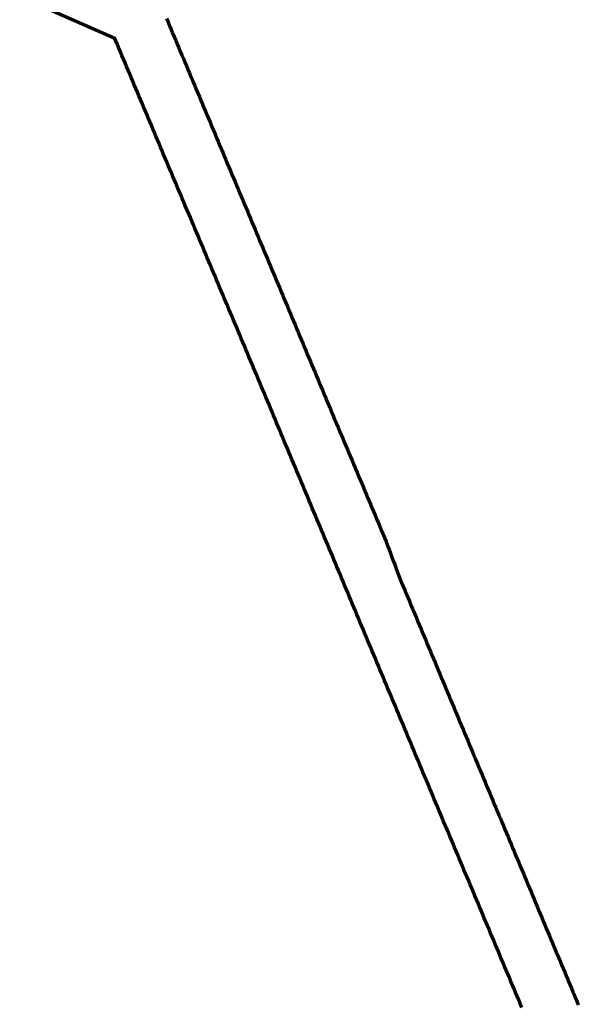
# Model space of a CAD drawing. Header units: metres. Extents: x 98902 to 136161, y 449037 to 499677.
# Tile 10 of 200: x 127984 to 128827, y 461697 to 463184. Entities that reach past the tile are written whole.
import ezdxf

# ---------------------------------------------------------------- set-up
doc = ezdxf.new("R2010")
doc.units = ezdxf.units.M
doc.layers.add('B-WE-OG-INFO_EIS VOORZORGSMAATREGEL-GV', color=7, linetype='Continuous', lineweight=70, true_color=0xfa194b)

msp = doc.modelspace()

# ---------------------------------------------------------------- linework, layer by layer
at = {"layer": 'B-WE-OG-INFO_EIS VOORZORGSMAATREGEL-GV', "flags": 128}
for points in [[(128741.8, 461692.5), (128739.4, 461698.1), (128739.4, 461698.1), (128737, 461703.7), (128734.7, 461709.3), (128734.7, 461709.3), (128732.3, 461714.9), (128732.3, 461715), (128730, 461720.6), (128727.6, 461726.2), (128725.2, 461731.8), (128725.2, 461731.8), (128722.9, 461737.4), (128720.5, 461743), (128718.2, 461748.7), (128718.2, 461748.7), (128715.8, 461754.3), (128713.4, 461759.9), (128711.1, 461765.5), (128711.1, 461765.5), (128708.7, 461771.1), (128708.7, 461771.1), (128706.4, 461776.8), (128704, 461782.4), (128701.6, 461788), (128701.6, 461788), (128699.3, 461793.6), (128696.9, 461799.2), (128694.5, 461804.8), (128694.5, 461804.8), (128692.2, 461810.5), (128689.8, 461816.1), (128687.5, 461821.7), (128687.5, 461821.7), (128685.1, 461827.3), (128685.1, 461827.3), (128682.7, 461832.9), (128680.4, 461838.6), (128678, 461844.2), (128678, 461844.2), (128675.7, 461849.8), (128673.3, 461855.4), (128670.9, 461861), (128670.9, 461861), (128668.6, 461866.7), (128668.6, 461866.7), (128666.2, 461872.3), (128663.9, 461877.9), (128661.5, 461883.5), (128661.5, 461883.5), (128659.1, 461889.1), (128659.1, 461889.1), (128656.8, 461894.7), (128656.8, 461894.8), (128654.4, 461900.4), (128654.4, 461900.4), (128652.1, 461906), (128649.7, 461911.6), (128647.3, 461917.2), (128645, 461922.8), (128642.6, 461928.5), (128640.2, 461934.1), (128637.9, 461939.7), (128637.9, 461939.7), (128635.5, 461945.3), (128635.5, 461945.3), (128633.2, 461950.9), (128630.8, 461956.6), (128628.4, 461962.2), (128626.1, 461967.8), (128623.7, 461973.4), (128621.4, 461979), (128619, 461984.6), (128616.6, 461990.3), (128614.3, 461995.9), (128611.9, 462001.5), (128609.6, 462007.1), (128609.6, 462007.1), (128607.2, 462012.7), (128604.8, 462018.4), (128602.5, 462024), (128600.1, 462029.6), (128600.1, 462029.6), (128597.8, 462035.2), (128597.8, 462035.2), (128597.7, 462035.2), (128597.2, 462036.6), (128597.2, 462036.6), (128597.2, 462036.6), (128594.8, 462042.2), (128592.5, 462047.7), (128592.5, 462047.7), (128590.2, 462053.3), (128587.9, 462058.8), (128585.6, 462064.3), (128583.2, 462069.9), (128583.2, 462069.9), (128580.9, 462075.4), (128578.6, 462081), (128576.3, 462086.5), (128574, 462092), (128574, 462092), (128571.6, 462097.6), (128571.6, 462097.6), (128569.3, 462103.1), (128569.3, 462103.1), (128567, 462108.7), (128564.7, 462114.2), (128562.4, 462119.7), (128562.4, 462119.7), (128560, 462125.3), (128557.7, 462130.8), (128557.7, 462130.8), (128555.4, 462136.3), (128553.1, 462141.9), (128553.1, 462141.9), (128550.8, 462147.4), (128548.4, 462153), (128548.4, 462153), (128546.1, 462158.5), (128543.8, 462164), (128543.8, 462164), (128541.5, 462169.6), (128539.2, 462175.1), (128539.2, 462175.1), (128536.9, 462180.7), (128534.5, 462186.2), (128534.5, 462186.2), (128532.2, 462191.7), (128529.9, 462197.3), (128529.9, 462197.3), (128527.6, 462202.8), (128525.3, 462208.4), (128522.9, 462213.9), (128522.9, 462213.9), (128520.6, 462219.4), (128520.6, 462219.4), (128518.3, 462225), (128518.3, 462225), (128516, 462230.5), (128516, 462230.5), (128513.7, 462236.1), (128511.3, 462241.6), (128509, 462247.1), (128506.7, 462252.7), (128504.4, 462258.2), (128502.1, 462263.8), (128499.7, 462269.3), (128499.7, 462269.3), (128497.4, 462274.8), (128495.1, 462280.4), (128495.1, 462280.4), (128492.8, 462285.9), (128492.8, 462285.9), (128490.5, 462291.5), (128490.5, 462291.5), (128488.1, 462297), (128485.8, 462302.5), (128485.8, 462302.5), (128483.5, 462308.1), (128481.2, 462313.6), (128481.2, 462313.6), (128478.9, 462319.2), (128476.5, 462324.7), (128476.5, 462324.7), (128474.2, 462330.2), (128471.9, 462335.8), (128469.6, 462341.3), (128467.3, 462346.8), (128467.3, 462346.9), (128464.9, 462352.4), (128462.6, 462357.9), (128462.6, 462357.9), (128460.3, 462363.5), (128460.3, 462363.5), (128458, 462369), (128458, 462369), (128455.7, 462374.5), (128453.4, 462380.1), (128453.4, 462380.1), (128451, 462385.6), (128451, 462385.6), (128448.7, 462391.2), (128446.4, 462396.7), (128444.1, 462402.2), (128441.8, 462407.8), (128441.8, 462407.8), (128439.4, 462413.3), (128437.1, 462418.9), (128437.1, 462418.9), (128434.8, 462424.4), (128432.5, 462429.9), (128432.5, 462429.9), (128430.2, 462435.5), (128427.8, 462441), (128427.8, 462441), (128425.5, 462446.6), (128423.2, 462452.1), (128423.2, 462452.1), (128420.9, 462457.6), (128418.6, 462463.2), (128418.6, 462463.2), (128418.6, 462463.2), (128418, 462464.6), (128418, 462464.6), (128418, 462464.6), (128415.7, 462470.1), (128415.7, 462470.1), (128413.3, 462475.7), (128411, 462481.2), (128411, 462481.2), (128408.7, 462486.7), (128408.7, 462486.7), (128406.4, 462492.3), (128406.4, 462492.3), (128404.1, 462497.8), (128404.1, 462497.8), (128401.8, 462503.3), (128399.4, 462508.9), (128399.4, 462508.9), (128397.1, 462514.4), (128394.8, 462520), (128392.5, 462525.5), (128390.2, 462531), (128387.9, 462536.6), (128387.9, 462536.6), (128385.5, 462542.1), (128383.2, 462547.7), (128380.9, 462553.2), (128378.6, 462558.7), (128378.6, 462558.7), (128376.3, 462564.3), (128374, 462569.8), (128374, 462569.8), (128371.6, 462575.4), (128371.6, 462575.4), (128369.3, 462580.9), (128369.3, 462580.9), (128367, 462586.4), (128367, 462586.4), (128364.7, 462592), (128362.4, 462597.5), (128360.1, 462603.1), (128360.1, 462603.1), (128357.7, 462608.6), (128357.7, 462608.6), (128355.4, 462614.1), (128353.1, 462619.7), (128350.8, 462625.2), (128350.8, 462625.2), (128348.5, 462630.7), (128346.2, 462636.3), (128343.8, 462641.8), (128341.5, 462647.4), (128341.5, 462647.4), (128339.2, 462652.9), (128339.2, 462652.9), (128336.9, 462658.4), (128336.9, 462658.4), (128334.6, 462663.9), (128332.2, 462669.4), (128332.2, 462669.4), (128329.9, 462675), (128329.9, 462675), (128327.6, 462680.5), (128325.3, 462686), (128322.9, 462691.6), (128320.6, 462697.1), (128318.3, 462702.6), (128315.9, 462708.2), (128315.9, 462708.2), (128313.6, 462713.7), (128311.3, 462719.2), (128308.9, 462724.8), (128306.6, 462730.3), (128304.3, 462735.8), (128302, 462741.4), (128299.6, 462746.9), (128297.3, 462752.4), (128295, 462758), (128292.6, 462763.5), (128290.3, 462769), (128288, 462774.6), (128285.6, 462780.1), (128283.3, 462785.6), (128281, 462791.2), (128278.6, 462796.7), (128276.3, 462802.2), (128274, 462807.8), (128271.7, 462813.3), (128269.3, 462818.8), (128269.3, 462818.8), (128267, 462824.4), (128264.7, 462829.9), (128264.7, 462829.9), (128262.3, 462835.5), (128260, 462841), (128257.7, 462846.5), (128255.3, 462852.1), (128253, 462857.6), (128250.7, 462863.1), (128248.4, 462868.7), (128248.3, 462868.7), (128246, 462874.2), (128243.7, 462879.7), (128241.4, 462885.3), (128239, 462890.8), (128239, 462890.8), (128238.4, 462892.2), (128238.4, 462892.2), (128236.1, 462897.7), (128233.8, 462903.2), (128233.8, 462903.2), (128231.5, 462908.8), (128229.1, 462914.3), (128226.8, 462919.9), (128226.8, 462919.9), (128224.5, 462925.4), (128222.1, 462930.9), (128219.8, 462936.5), (128217.5, 462942), (128215.1, 462947.5), (128215.1, 462947.5), (128212.8, 462953.1), (128210.5, 462958.6), (128208.1, 462964.1), (128205.8, 462969.7), (128203.5, 462975.2), (128201.1, 462980.8), (128198.8, 462986.3), (128198.8, 462986.3), (128196.5, 462991.8), (128194.1, 462997.4), (128191.8, 463002.9), (128191.8, 463002.9), (128189.5, 463008.4), (128187.1, 463014), (128184.8, 463019.5), (128184.8, 463019.5), (128182.5, 463025), (128180.2, 463030.6), (128177.8, 463036.1), (128177.8, 463036.1), (128175.5, 463041.7), (128173.2, 463047.2), (128170.8, 463052.7), (128170.8, 463052.7), (128168.5, 463058.3), (128166.2, 463063.8), (128166.2, 463063.8), (128163.8, 463069.3), (128161.5, 463074.9), (128161.5, 463074.9), (128159.2, 463080.4), (128156.8, 463086), (128156.8, 463086), (128154.5, 463091.5), (128152.2, 463097), (128149.8, 463102.6), (128149.8, 463102.6), (128147.5, 463108.1), (128145.2, 463113.6), (128142.8, 463119.2), (128142.8, 463119.2), (128140.5, 463124.7), (128138.2, 463130.2), (128135.9, 463135.8), (128135.9, 463135.8), (128133.5, 463141.3), (128131.2, 463146.9), (128131.2, 463146.9), (128128.9, 463152.4), (128128.9, 463152.4), (128127.4, 463155.8), (127983.8, 463219.1)], [(128205.4, 463185.9), (128207.7, 463180.4), (128207.7, 463180.4), (128210, 463174.9), (128212.3, 463169.4), (128214.6, 463163.9), (128214.6, 463163.9), (128217, 463158.4), (128217, 463158.4), (128219.3, 463152.9), (128221.6, 463147.4), (128221.6, 463147.4), (128223.9, 463141.9), (128226.2, 463136.4), (128228.5, 463130.9), (128230.8, 463125.4), (128233.1, 463119.9), (128235.4, 463114.4), (128237.7, 463108.9), (128240, 463103.4), (128242.3, 463097.9), (128243.4, 463095.3), (128243.4, 463095.3), (128245.7, 463089.8), (128245.7, 463089.8), (128248, 463084.3), (128250.3, 463078.8), (128250.4, 463078.8), (128252.7, 463073.3), (128252.7, 463073.3), (128255, 463067.8), (128257.3, 463062.3), (128257.3, 463062.3), (128259.6, 463056.8), (128261.9, 463051.3), (128261.9, 463051.3), (128264.2, 463045.8), (128264.2, 463045.8), (128266.5, 463040.3), (128268.8, 463034.8), (128271.1, 463029.3), (128271.1, 463029.3), (128271.7, 463027.9), (128271.7, 463027.9), (128271.7, 463027.9), (128274, 463022.4), (128274, 463022.4), (128276.3, 463016.8), (128276.3, 463016.8), (128278.7, 463011.3), (128278.7, 463011.3), (128281, 463005.8), (128283.3, 463000.2), (128285.6, 462994.7), (128285.6, 462994.7), (128287.9, 462989.1), (128290.3, 462983.6), (128290.3, 462983.6), (128292.6, 462978.1), (128294.9, 462972.5), (128297.2, 462967), (128299.6, 462961.4), (128299.6, 462961.4), (128301.9, 462955.9), (128301.9, 462955.9), (128304.2, 462950.4), (128306.5, 462944.8), (128308.8, 462939.3), (128311.2, 462933.7), (128313.5, 462928.2), (128315.8, 462922.7), (128315.8, 462922.7), (128318.1, 462917.1), (128320.4, 462911.6), (128322.8, 462906), (128325.1, 462900.5), (128325.1, 462900.5), (128327.4, 462895), (128327.4, 462895), (128329.7, 462889.4), (128329.7, 462889.4), (128332.1, 462883.9), (128332.1, 462883.9), (128334.4, 462878.3), (128336.7, 462872.8), (128339, 462867.3), (128341.3, 462861.7), (128341.3, 462861.7), (128343.7, 462856.2), (128346, 462850.6), (128348.3, 462845.1), (128350.6, 462839.6), (128350.6, 462839.6), (128352.9, 462834), (128355.3, 462828.5), (128357.6, 462822.9), (128357.6, 462822.9), (128359.9, 462817.4), (128362.2, 462811.9), (128364.6, 462806.3), (128366.9, 462800.8), (128366.9, 462800.8), (128369.2, 462795.2), (128371.5, 462789.7), (128373.8, 462784.2), (128376.2, 462778.6), (128378.5, 462773.1), (128380.8, 462767.5), (128383.1, 462762), (128385.4, 462756.5), (128387.8, 462750.9), (128390.1, 462745.4), (128390.1, 462745.4), (128392.4, 462739.8), (128392.4, 462739.8), (128394.7, 462734.3), (128394.7, 462734.3), (128397.1, 462728.8), (128397.1, 462728.8), (128399.4, 462723.2), (128401.7, 462717.7), (128404, 462712.1), (128406.3, 462706.6), (128408.7, 462701.1), (128408.7, 462701.1), (128411, 462695.5), (128411, 462695.5), (128413.3, 462690), (128415.6, 462684.4), (128415.6, 462684.4), (128417.9, 462678.9), (128417.9, 462678.9), (128420.3, 462673.4), (128422.6, 462667.8), (128424.9, 462662.3), (128427.2, 462656.7), (128427.2, 462656.7), (128429.6, 462651.2), (128431.9, 462645.7), (128431.9, 462645.7), (128434.2, 462640.1), (128436.5, 462634.6), (128438.8, 462629), (128441.2, 462623.5), (128443.5, 462618), (128443.5, 462618), (128445.8, 462612.4), (128448.1, 462606.9), (128450.4, 462601.3), (128452.8, 462595.8), (128455.1, 462590.3), (128457.4, 462584.7), (128457.4, 462584.7), (128459.7, 462579.2), (128459.7, 462579.2), (128459.8, 462579.1), (128462.1, 462573.6), (128462.1, 462573.6), (128462.1, 462573.6), (128464.4, 462568.1), (128466.7, 462562.7), (128466.7, 462562.7), (128469, 462557.2), (128471.3, 462551.6), (128471.3, 462551.6), (128473.7, 462546.1), (128476, 462540.6), (128476, 462540.6), (128478.4, 462535), (128480.7, 462529.5), (128483.1, 462524), (128485.4, 462518.4), (128487.8, 462512.9), (128490.1, 462507.4), (128490.1, 462507.4), (128490.1, 462507.3), (128490.7, 462506), (128490.7, 462505.9), (128490.7, 462505.9), (128493.1, 462500.3), (128495.4, 462494.7), (128497.8, 462489.1), (128500.1, 462483.5), (128502.5, 462477.9), (128502.5, 462477.9), (128504.9, 462472.2), (128507.2, 462466.6), (128508.4, 462463.8), (128508.4, 462463.8), (128510.7, 462458.2), (128513.1, 462452.6), (128513.1, 462452.6), (128515.4, 462447), (128515.4, 462447), (128517.8, 462441.4), (128520.1, 462435.8), (128520.2, 462435.8), (128522.5, 462430.2), (128524.9, 462424.6), (128527.2, 462419), (128528.4, 462416.1), (128529.6, 462413.3), (128531.9, 462407.7), (128531.9, 462407.7), (128531.9, 462407.7), (128534.3, 462402), (128534.3, 462401.9), (128534.4, 462401.7), (128536.7, 462396.1), (128536.7, 462395.9), (128536.9, 462395.7), (128539.1, 462390), (128539.1, 462389.8), (128539.2, 462389.7), (128541.3, 462384), (128543.4, 462378.3), (128543.4, 462378.3), (128545.6, 462372.6), (128545.6, 462372.6), (128547.7, 462366.9), (128547.7, 462366.9), (128549.8, 462361.2), (128549.8, 462361.2), (128552, 462355.5), (128552, 462355.5), (128554.1, 462349.8), (128554.1, 462349.8), (128556.2, 462344.3), (128558.2, 462339), (128560.3, 462333.8), (128562.6, 462328.3), (128562.6, 462328.3), (128565, 462322.7), (128565, 462322.7), (128567.3, 462317), (128569.7, 462311.4), (128569.7, 462311.4), (128572, 462305.8), (128572, 462305.8), (128574.4, 462300.2), (128574.4, 462300.2), (128576.7, 462294.6), (128576.7, 462294.6), (128577.9, 462291.8), (128577.9, 462291.8), (128580.2, 462286.2), (128582.6, 462280.6), (128582.6, 462280.6), (128584.9, 462275), (128584.9, 462275), (128587.3, 462269.3), (128587.3, 462269.3), (128589.6, 462263.7), (128589.6, 462263.7), (128592, 462258.1), (128592, 462258.1), (128594.3, 462252.5), (128596.7, 462246.9), (128599, 462241.3), (128599, 462241.3), (128601.4, 462235.7), (128601.4, 462235.7), (128603.7, 462230.1), (128606.1, 462224.4), (128608.4, 462218.8), (128610.8, 462213.2), (128610.8, 462213.2), (128613.1, 462207.6), (128613.1, 462207.6), (128615.5, 462202), (128617.8, 462196.4), (128620.1, 462190.8), (128620.1, 462190.8), (128622.5, 462185.2), (128624.8, 462179.5), (128624.8, 462179.5), (128627.2, 462173.9), (128629.5, 462168.3), (128631.9, 462162.7), (128631.9, 462162.7), (128634.2, 462157.1), (128636.6, 462151.5), (128638.9, 462145.9), (128638.9, 462145.9), (128641.3, 462140.3), (128643.6, 462134.6), (128646, 462129), (128646, 462129), (128648.3, 462123.4), (128648.3, 462123.4), (128650.7, 462117.8), (128650.7, 462117.8), (128653, 462112.2), (128653, 462112.2), (128655.4, 462106.6), (128657.7, 462101), (128657.7, 462101), (128660.1, 462095.4), (128660.1, 462095.4), (128662.4, 462089.8), (128662.4, 462089.7), (128664.7, 462084.1), (128667.1, 462078.5), (128669.4, 462072.9), (128669.4, 462072.9), (128670.6, 462070.1), (128671.8, 462067.3), (128671.8, 462067.3), (128672.4, 462065.9), (128672.4, 462065.9), (128674.7, 462060.4), (128677, 462054.8), (128679.3, 462049.3), (128681.6, 462043.8), (128683.9, 462038.3), (128686.2, 462032.8), (128686.2, 462032.8), (128688.5, 462027.2), (128690.9, 462021.7), (128693.2, 462016.2), (128695.5, 462010.7), (128697.8, 462005.1), (128697.8, 462005.1), (128700.1, 461999.6), (128702.4, 461994.1), (128704.7, 461988.6), (128707, 461983), (128707, 461983), (128709.3, 461977.5), (128711.7, 461972), (128714, 461966.5), (128716.3, 461960.9), (128716.3, 461960.9), (128718.6, 461955.4), (128720.9, 461949.9), (128723.2, 461944.4), (128725.5, 461938.8), (128725.5, 461938.8), (128727.8, 461933.3), (128730.1, 461927.8), (128732.4, 461922.3), (128734.8, 461916.7), (128734.8, 461916.7), (128737.1, 461911.2), (128739.4, 461905.7), (128739.4, 461905.7), (128741.7, 461900.2), (128744, 461894.6), (128746.3, 461889.1), (128746.3, 461889.1), (128748.6, 461883.6), (128748.6, 461883.6), (128750.9, 461878.1), (128753.2, 461872.5), (128755.6, 461867), (128755.6, 461867), (128757.9, 461861.5), (128757.9, 461861.5), (128760.2, 461856), (128762.5, 461850.5), (128764.8, 461844.9), (128767.1, 461839.4), (128769.4, 461833.9), (128771.7, 461828.4), (128774, 461822.8), (128776.3, 461817.3), (128778.7, 461811.8), (128778.7, 461811.8), (128781, 461806.3), (128783.3, 461800.7), (128785.6, 461795.2), (128787.9, 461789.7), (128787.9, 461789.7), (128790.2, 461784.2), (128792.5, 461778.6), (128792.5, 461778.6), (128794.8, 461773.1), (128797.1, 461767.6), (128797.1, 461767.6), (128799.4, 461762.1), (128799.4, 461762.1), (128801.8, 461756.5), (128804.1, 461751), (128806.4, 461745.5), (128806.4, 461745.5), (128808.7, 461740), (128811, 461734.4), (128811, 461734.4), (128812.3, 461731.4), (128814.2, 461726.8), (128816.5, 461721.3), (128818.8, 461715.8), (128818.8, 461715.8), (128820, 461712.9), (128820, 461712.9), (128822.3, 461707.4), (128822.3, 461707.4), (128824.6, 461701.9), (128824.6, 461701.9), (128826.9, 461696.3)]]:
    msp.add_lwpolyline(points, dxfattribs=at)

doc.saveas('drawing.dxf')
